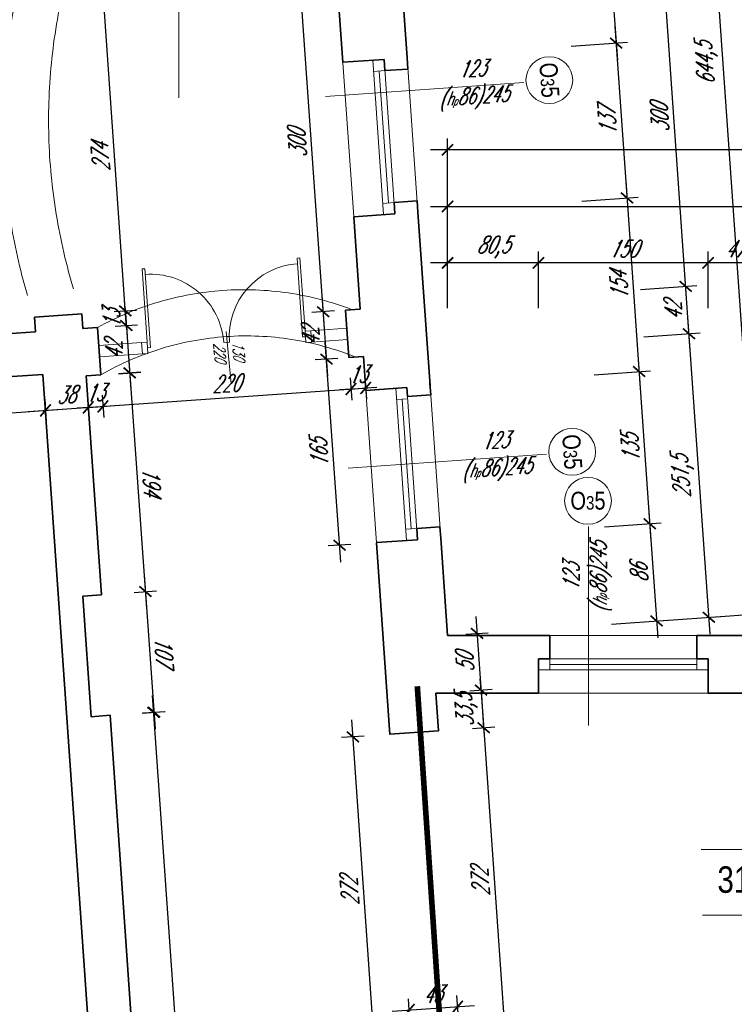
# Model space of a CAD drawing. Header units: millimetres. Extents: x 402 to 79005, y -7782 to 89952.
# Tile 101 of 256: x 22513 to 23146, y 24646 to 25518. Entities that reach past the tile are written whole.
import ezdxf

# ---------------------------------------------------------------- set-up
doc = ezdxf.new("R2010")
doc.units = ezdxf.units.MM
doc.header["$LTSCALE"] = 10
doc.linetypes.add('ACAD_ISO12W100', pattern=[21, 12, -3, 0, -3, 0, -3])
doc.linetypes.add('DASHED', pattern=[19.05, 12.7, -6.35])
doc.layers.get('0').update_dxf_attribs({"lineweight": 0})
doc.layers.get('Defpoints').update_dxf_attribs({"color": 253})
for name, color, linetype, lineweight in [('01 parter - ściany', 253, 'Continuous', 35), ('03-01_okna', 253, 'Continuous', 15), ('03_drzwi', 253, 'Continuous', 15), ('04-1_widok', 253, 'Continuous', 5), ('04-2_nad', 253, 'DASHED', 5), ('05-01_wymiary', 253, 'Continuous', 5), ('05-03_opis', 253, 'Continuous', 5)]:
    doc.layers.add(name, color=color, linetype=linetype, lineweight=lineweight)
doc.styles.add('ariel', font='ARIAL.TTF', dxfattribs={"width": 0.8})
doc.styles.add('ariel_wym', font='simplex.shx', dxfattribs={"width": 0.65, "oblique": 25})
doc.dimstyles.new('ariel 50', dxfattribs={"dimtxt": 15, "dimasz": 10, "dimexe": 10, "dimexo": 0, "dimgap": 5, "dimtad": 1, "dimdec": 1, "dimrnd": 0.5, "dimtxsty": 'ariel_wym', "dimblk": 'ARCHTICK', "dimcen": 2.5, "dimdle": 15, "dimazin": 0, "dimtfac": 1, "dimtdec": 1, "dimtix": 1, "dimtmove": 0, "dimatfit": 3, "dimldrblk": 'DOT', "dimfxl": 0, "dimarcsym": 0})
doc.dimstyles.new('ariel 50 wnętrze', dxfattribs={"dimtxt": 15, "dimasz": 10, "dimexe": 10, "dimexo": 0, "dimgap": 5, "dimtad": 1, "dimdec": 1, "dimrnd": 0.5, "dimtxsty": 'ariel_wym', "dimblk": 'ARCHTICK', "dimcen": 2.5, "dimdle": 15, "dimazin": 0, "dimtfac": 1, "dimtdec": 1, "dimtix": 1, "dimtmove": 0, "dimatfit": 3, "dimldrblk": 'DOT', "dimfxl": 0, "dimarcsym": 0})

# ---------------------------------------------------------------- blocks, each defined once
blk = doc.blocks.new('_ArchTick')
at = {"color": 0, "linetype": 'ByBlock', "const_width": 0.15}
blk.add_lwpolyline([(-0.5, -0.5), (0.5, 0.5)], dxfattribs=at)
blk = doc.blocks.new('*D1837')
at = {"layer": '05-01_wymiary', "color": 0, "lineweight": -2}
for p, q in [((22623.59, 25026.59), (22633.41, 24889.94)), ((22614.69, 25010.91), (22634.64, 25012.35)), ((22622.36, 24904.19), (22642.31, 24905.62))]:
    blk.add_line(p, q, dxfattribs=at)
at = {"layer": 'Defpoints', "color": 0}
for p in [(22569.39, 25007.66), (22632.34, 24904.91), (22577.06, 24900.93)]:
    blk.add_point(p, dxfattribs=at)
at = {"layer": '05-01_wymiary', "color": 0, "lineweight": -2, "xscale": 10, "yscale": 10, "zscale": 10}
for p, rotation in [((22624.67, 25011.63), 94.11090115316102), ((22632.34, 24904.91), 274.110901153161)]:
    blk.add_blockref('_ArchTick', p, dxfattribs=dict(at, rotation=rotation))
at = {"layer": '05-01_wymiary', "color": 0, "insert": (22640.97, 24959.16), "char_height": 15, "attachment_point": 5, "rotation": 274.1109, "style": 'ariel_wym'}
blk.add_mtext('107', dxfattribs=at)
blk = doc.blocks.new('_Dot')
at = {"color": 0, "linetype": 'ByBlock', "lineweight": -2}
blk.add_line((-0.5, 0), (-1, 0), dxfattribs=at)
at = {"color": 0, "linetype": 'ByBlock', "const_width": 0.5}
blk.add_lwpolyline([(-0.25, 0, 1), (0.25, 0, 1)], format="xyb", close=True, dxfattribs=at)
blk = doc.blocks.new('*U5')
for p, q in [((0, -0.025), (0, 0.025)), ((0, -0.675), (0, -0.7))]:
    blk.add_line(p, q)
for points in [[(0, 0.7), (0, 0.675), (-0.7, 0.675), (-0.7, 0.7), (-0.05, 0.7), (0.05, 0.7), (0.05, 0.75), (-0.05, 0.75), (-0.05, 0.7)], [(0, -0.7), (0, -0.675), (-0.7, -0.675), (-0.7, -0.7), (-0.05, -0.7), (0.05, -0.7), (0.05, -0.75), (-0.05, -0.75), (-0.05, -0.7)]]:
    blk.add_lwpolyline(points)
for centre, start, end in [((0, 0.675), 180, 270), ((0, -0.675), 90, 180)]:
    blk.add_arc(centre, 0.65, start, end)
blk = doc.blocks.new('*D2239')
at = {"layer": '05-01_wymiary', "color": 0, "lineweight": -2}
for p, q in [((23122.5, 25262.34), (23122.5, 25312.34)), ((23169.5, 25262.34), (23169.5, 25312.34)), ((23184.5, 25302.34), (23107.5, 25302.34))]:
    blk.add_line(p, q, dxfattribs=at)
at = {"layer": 'Defpoints', "color": 0}
for p in [(23122.5, 25302.34), (23122.5, 24921.71), (23169.5, 24921.69)]:
    blk.add_point(p, dxfattribs=at)
at = {"layer": '05-01_wymiary', "color": 0, "lineweight": -2, "xscale": 10, "yscale": 10, "zscale": 10, "rotation": 180}
blk.add_blockref('_ArchTick', (23122.5, 25302.34), dxfattribs=at)
at = {"layer": '05-01_wymiary', "color": 0, "lineweight": -2, "xscale": 10, "yscale": 10, "zscale": 10}
blk.add_blockref('_ArchTick', (23169.5, 25302.34), dxfattribs=at)
at = {"layer": '05-01_wymiary', "color": 0, "insert": (23146, 25314.84), "char_height": 15, "attachment_point": 5, "style": 'ariel_wym'}
blk.add_mtext('47', dxfattribs=at)
blk = doc.blocks.new('*D2240')
at = {"layer": '05-01_wymiary', "color": 0, "lineweight": -2}
for p, q in [((22972.5, 25262.34), (22972.5, 25312.34)), ((23122.5, 25262.34), (23122.5, 25312.34)), ((23137.5, 25302.34), (22957.5, 25302.34))]:
    blk.add_line(p, q, dxfattribs=at)
at = {"layer": 'Defpoints', "color": 0}
for p in [(22972.5, 25302.34), (22972.5, 24921.71), (23122.5, 24921.71)]:
    blk.add_point(p, dxfattribs=at)
at = {"layer": '05-01_wymiary', "color": 0, "lineweight": -2, "xscale": 10, "yscale": 10, "zscale": 10, "rotation": 180}
blk.add_blockref('_ArchTick', (22972.5, 25302.34), dxfattribs=at)
at = {"layer": '05-01_wymiary', "color": 0, "lineweight": -2, "xscale": 10, "yscale": 10, "zscale": 10}
blk.add_blockref('_ArchTick', (23122.5, 25302.34), dxfattribs=at)
at = {"layer": '05-01_wymiary', "color": 0, "insert": (23047.5, 25314.84), "char_height": 15, "attachment_point": 5, "style": 'ariel_wym'}
blk.add_mtext('150', dxfattribs=at)
blk = doc.blocks.new('*D2241')
at = {"layer": '05-01_wymiary', "color": 0, "lineweight": -2}
for p, q in [((22892.03, 25262.34), (22892.03, 25312.34)), ((22972.5, 25262.34), (22972.5, 25312.34)), ((22987.5, 25302.34), (22877.03, 25302.34))]:
    blk.add_line(p, q, dxfattribs=at)
at = {"layer": 'Defpoints', "color": 0}
for p in [(22892.03, 25302.34), (22892.03, 24972.71), (22972.5, 24921.71)]:
    blk.add_point(p, dxfattribs=at)
at = {"layer": '05-01_wymiary', "color": 0, "lineweight": -2, "xscale": 10, "yscale": 10, "zscale": 10, "rotation": 180}
blk.add_blockref('_ArchTick', (22892.03, 25302.34), dxfattribs=at)
at = {"layer": '05-01_wymiary', "color": 0, "lineweight": -2, "xscale": 10, "yscale": 10, "zscale": 10}
blk.add_blockref('_ArchTick', (22972.5, 25302.34), dxfattribs=at)
at = {"layer": '05-01_wymiary', "color": 0, "insert": (22932.26, 25316.27), "char_height": 15, "attachment_point": 5, "style": 'ariel_wym'}
blk.add_mtext('80,5', dxfattribs=at)
blk = doc.blocks.new('*D2242')
at = {"layer": '05-01_wymiary', "color": 0, "lineweight": -2}
for p, q in [((22892.03, 25312.34), (22892.03, 25362.34)), ((23707, 25312.34), (23707, 25362.34)), ((22877.03, 25352.34), (23722, 25352.34))]:
    blk.add_line(p, q, dxfattribs=at)
at = {"layer": 'Defpoints', "color": 0}
for p in [(23707, 25352.34), (22892.03, 24972.71), (23707, 24921.69)]:
    blk.add_point(p, dxfattribs=at)
at = {"layer": '05-01_wymiary', "color": 0, "lineweight": -2, "xscale": 10, "yscale": 10, "zscale": 10, "rotation": 180}
blk.add_blockref('_ArchTick', (22892.03, 25352.34), dxfattribs=at)
at = {"layer": '05-01_wymiary', "color": 0, "lineweight": -2, "xscale": 10, "yscale": 10, "zscale": 10}
blk.add_blockref('_ArchTick', (23707, 25352.34), dxfattribs=at)
at = {"layer": '05-01_wymiary', "color": 0, "insert": (23299.51, 25364.84), "char_height": 15, "attachment_point": 5, "style": 'ariel_wym'}
blk.add_mtext('815', dxfattribs=at)
blk = doc.blocks.new('*D2261')
at = {"layer": '05-01_wymiary', "color": 0, "lineweight": -2}
for p, q in [((22892.03, 25362.34), (22892.03, 25412.34)), ((27671, 25362.34), (27671, 25412.34)), ((27686, 25402.34), (22877.03, 25402.34))]:
    blk.add_line(p, q, dxfattribs=at)
at = {"layer": 'Defpoints', "color": 0}
for p in [(22892.03, 25402.34), (22892.03, 24972.71), (27671, 24934.69)]:
    blk.add_point(p, dxfattribs=at)
at = {"layer": '05-01_wymiary', "color": 0, "lineweight": -2, "xscale": 10, "yscale": 10, "zscale": 10, "rotation": 180}
blk.add_blockref('_ArchTick', (22892.03, 25402.34), dxfattribs=at)
at = {"layer": '05-01_wymiary', "color": 0, "lineweight": -2, "xscale": 10, "yscale": 10, "zscale": 10}
blk.add_blockref('_ArchTick', (27671, 25402.34), dxfattribs=at)
at = {"layer": '05-01_wymiary', "color": 0, "insert": (25281.51, 25414.84), "char_height": 15, "attachment_point": 5, "style": 'ariel_wym'}
blk.add_mtext('4779', dxfattribs=at)
blk = doc.blocks.new('*D1930')
at = {"layer": '05-01_wymiary', "color": 0, "lineweight": -2}
for p, q in [((23030.93, 25643.43), (23042.23, 25481.83)), ((22992.08, 25625.68), (23041.96, 25629.17)), ((23001.28, 25494), (23051.16, 25497.49))]:
    blk.add_line(p, q, dxfattribs=at)
at = {"layer": 'Defpoints', "color": 0}
for p in [(22847.08, 25615.54), (23041.19, 25496.79), (22799.42, 25479.89)]:
    blk.add_point(p, dxfattribs=at)
at = {"layer": '05-01_wymiary', "color": 0, "lineweight": -2, "xscale": 10, "yscale": 10, "zscale": 10}
for p, rotation in [((23031.98, 25628.47), 94.00000000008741), ((23041.19, 25496.79), 274.0000000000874)]:
    blk.add_blockref('_ArchTick', p, dxfattribs=dict(at, rotation=rotation))
at = {"layer": '05-01_wymiary', "color": 0, "insert": (23024.11, 25561.76), "char_height": 15, "attachment_point": 5, "rotation": 94, "style": 'ariel_wym'}
blk.add_mtext('132', dxfattribs=at)
blk = doc.blocks.new('*D1931')
at = {"layer": '05-01_wymiary', "color": 0, "lineweight": -2}
for p, q in [((23040.14, 25511.75), (23051.81, 25344.92)), ((23001.28, 25494), (23051.16, 25497.49)), ((23010.86, 25357.09), (23060.74, 25360.58))]:
    blk.add_line(p, q, dxfattribs=at)
at = {"layer": 'Defpoints', "color": 0}
for p in [(22799.42, 25479.89), (23050.76, 25359.88), (22809, 25342.97)]:
    blk.add_point(p, dxfattribs=at)
at = {"layer": '05-01_wymiary', "color": 0, "lineweight": -2, "xscale": 10, "yscale": 10, "zscale": 10}
for p, rotation in [((23041.19, 25496.79), 94.00000000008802), ((23050.76, 25359.88), 274.000000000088)]:
    blk.add_blockref('_ArchTick', p, dxfattribs=dict(at, rotation=rotation))
at = {"layer": '05-01_wymiary', "color": 0, "insert": (23033.5, 25427.46), "char_height": 15, "attachment_point": 5, "rotation": 94, "style": 'ariel_wym'}
blk.add_mtext('137', dxfattribs=at)
blk = doc.blocks.new('*D1932')
at = {"layer": '05-01_wymiary', "color": 0, "lineweight": -2}
for p, q in [((23049.71, 25374.84), (23062.55, 25191.29)), ((23010.86, 25357.09), (23060.74, 25360.58)), ((23021.6, 25203.46), (23071.48, 25206.95))]:
    blk.add_line(p, q, dxfattribs=at)
at = {"layer": 'Defpoints', "color": 0}
for p in [(22809, 25342.97), (23061.5, 25206.25), (22819.74, 25189.35)]:
    blk.add_point(p, dxfattribs=at)
at = {"layer": '05-01_wymiary', "color": 0, "lineweight": -2, "xscale": 10, "yscale": 10, "zscale": 10}
for p, rotation in [((23050.76, 25359.88), 94.00000000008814), ((23061.5, 25206.25), 274.0000000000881)]:
    blk.add_blockref('_ArchTick', p, dxfattribs=dict(at, rotation=rotation))
at = {"layer": '05-01_wymiary', "color": 0, "insert": (23043.66, 25282.2), "char_height": 15, "attachment_point": 5, "rotation": 94, "style": 'ariel_wym'}
blk.add_mtext('154', dxfattribs=at)
blk = doc.blocks.new('*D1933')
at = {"layer": '05-01_wymiary', "color": 0, "lineweight": -2}
for p, q in [((23060.46, 25221.22), (23071.97, 25056.62)), ((23021.6, 25203.46), (23071.48, 25206.95)), ((23031.02, 25068.79), (23080.9, 25072.28))]:
    blk.add_line(p, q, dxfattribs=at)
at = {"layer": 'Defpoints', "color": 0}
for p in [(22819.74, 25189.35), (23070.92, 25071.58), (22829.16, 25054.68)]:
    blk.add_point(p, dxfattribs=at)
at = {"layer": '05-01_wymiary', "color": 0, "lineweight": -2, "xscale": 10, "yscale": 10, "zscale": 10}
for p, rotation in [((23061.5, 25206.25), 94.00000000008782), ((23070.92, 25071.58), 274.0000000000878)]:
    blk.add_blockref('_ArchTick', p, dxfattribs=dict(at, rotation=rotation))
at = {"layer": '05-01_wymiary', "color": 0, "insert": (23053.74, 25138.05), "char_height": 15, "attachment_point": 5, "rotation": 94, "style": 'ariel_wym'}
blk.add_mtext('135', dxfattribs=at)
blk = doc.blocks.new('*D1934')
at = {"layer": '05-01_wymiary', "color": 0, "lineweight": -2}
for p, q in [((23069.87, 25086.55), (23077.98, 24970.68)), ((23031.02, 25068.79), (23080.9, 25072.28)), ((23037.03, 24982.85), (23086.91, 24986.34))]:
    blk.add_line(p, q, dxfattribs=at)
at = {"layer": 'Defpoints', "color": 0}
for p in [(22829.16, 25054.68), (23076.93, 24985.64), (22892.03, 24972.71)]:
    blk.add_point(p, dxfattribs=at)
at = {"layer": '05-01_wymiary', "color": 0, "lineweight": -2, "xscale": 10, "yscale": 10, "zscale": 10}
for p, rotation in [((23070.92, 25071.58), 94.00000000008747), ((23076.93, 24985.64), 274.0000000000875)]:
    blk.add_blockref('_ArchTick', p, dxfattribs=dict(at, rotation=rotation))
at = {"layer": '05-01_wymiary', "color": 0, "insert": (23061.46, 25027.74), "char_height": 15, "attachment_point": 5, "rotation": 94, "style": 'ariel_wym'}
blk.add_mtext('86', dxfattribs=at)
blk = doc.blocks.new('*D1935')
at = {"layer": '05-01_wymiary', "color": 0, "lineweight": -2}
for p, q in [((23124.22, 24973.91), (23104.59, 25254.62)), ((23065.73, 25236.87), (23115.61, 25240.36)), ((23083.27, 24986.08), (23133.15, 24989.57))]:
    blk.add_line(p, q, dxfattribs=at)
at = {"layer": 'Defpoints', "color": 0}
for p in [(23105.64, 25239.66), (22817.63, 25219.52), (22892.03, 24972.71)]:
    blk.add_point(p, dxfattribs=at)
at = {"layer": '05-01_wymiary', "color": 0, "lineweight": -2, "xscale": 10, "yscale": 10, "zscale": 10}
for p, rotation in [((23105.64, 25239.66), 94.00000000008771), ((23123.17, 24988.87), 274.0000000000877)]:
    blk.add_blockref('_ArchTick', p, dxfattribs=dict(at, rotation=rotation))
at = {"layer": '05-01_wymiary', "color": 0, "insert": (23100.51, 25113.3), "char_height": 15, "attachment_point": 5, "rotation": 94, "style": 'ariel_wym'}
blk.add_mtext('251,5', dxfattribs=at)
blk = doc.blocks.new('*D1936')
at = {"layer": '05-01_wymiary', "color": 0, "lineweight": -2}
for p, q in [((23106.68, 25224.7), (23101.66, 25296.52)), ((23062.81, 25278.77), (23112.68, 25282.26)), ((23065.73, 25236.87), (23115.61, 25240.36))]:
    blk.add_line(p, q, dxfattribs=at)
at = {"layer": 'Defpoints', "color": 0}
for p in [(23102.71, 25281.56), (22814.7, 25261.42), (22817.63, 25219.52)]:
    blk.add_point(p, dxfattribs=at)
at = {"layer": '05-01_wymiary', "color": 0, "lineweight": -2, "xscale": 10, "yscale": 10, "zscale": 10}
for p, rotation in [((23102.71, 25281.56), 94.00000000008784), ((23105.64, 25239.66), 274.0000000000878)]:
    blk.add_blockref('_ArchTick', p, dxfattribs=dict(at, rotation=rotation))
at = {"layer": '05-01_wymiary', "color": 0, "insert": (23091.7, 25259.74), "char_height": 15, "attachment_point": 5, "rotation": 94, "style": 'ariel_wym'}
blk.add_mtext('42', dxfattribs=at)
blk = doc.blocks.new('*D1937')
at = {"layer": '05-01_wymiary', "color": 0, "lineweight": -2}
for p, q in [((23103.75, 25266.6), (23080.73, 25595.79)), ((23041.88, 25578.04), (23091.76, 25581.53)), ((23062.81, 25278.77), (23112.68, 25282.26))]:
    blk.add_line(p, q, dxfattribs=at)
at = {"layer": 'Defpoints', "color": 0}
for p in [(23081.78, 25580.83), (22793.77, 25560.69), (22814.7, 25261.42)]:
    blk.add_point(p, dxfattribs=at)
at = {"layer": '05-01_wymiary', "color": 0, "lineweight": -2, "xscale": 10, "yscale": 10, "zscale": 10}
for p, rotation in [((23081.78, 25580.83), 94.00000000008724), ((23102.71, 25281.56), 274.0000000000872)]:
    blk.add_blockref('_ArchTick', p, dxfattribs=dict(at, rotation=rotation))
at = {"layer": '05-01_wymiary', "color": 0, "insert": (23079.77, 25430.32), "char_height": 15, "attachment_point": 5, "rotation": 94, "style": 'ariel_wym'}
blk.add_mtext('300', dxfattribs=at)
blk = doc.blocks.new('*D1939')
at = {"layer": '05-01_wymiary', "color": 0, "lineweight": -2}
for p, q in [((23123.61, 25649.91), (23170.66, 24977.16)), ((23084.76, 25632.16), (23134.64, 25635.65)), ((23129.71, 24989.33), (23179.59, 24992.82))]:
    blk.add_line(p, q, dxfattribs=at)
at = {"layer": 'Defpoints', "color": 0}
for p in [(22847.08, 25615.54), (23169.61, 24992.12), (22892.03, 24972.71)]:
    blk.add_point(p, dxfattribs=at)
at = {"layer": '05-01_wymiary', "color": 0, "lineweight": -2, "xscale": 10, "yscale": 10, "zscale": 10}
for p, rotation in [((23124.66, 25634.95), 94.00000000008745), ((23169.61, 24992.12), 274.0000000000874)]:
    blk.add_blockref('_ArchTick', p, dxfattribs=dict(at, rotation=rotation))
at = {"layer": '05-01_wymiary', "color": 0, "insert": (23121.61, 25478.91), "char_height": 15, "attachment_point": 5, "rotation": 94, "style": 'ariel_wym'}
blk.add_mtext('644,5', dxfattribs=at)
blk = doc.blocks.new('*D1960')
at = {"layer": '05-01_wymiary', "color": 0, "lineweight": -2}
for p, q in [((22828.33, 24596.5), (22807.24, 24898.01)), ((22818.26, 24883.75), (22798.31, 24882.35)), ((22837.25, 24612.16), (22817.3, 24610.77))]:
    blk.add_line(p, q, dxfattribs=at)
at = {"layer": 'Defpoints', "color": 0}
for p in [(22808.29, 24883.05), (22841, 24885.34), (22859.99, 24613.75)]:
    blk.add_point(p, dxfattribs=at)
at = {"layer": '05-01_wymiary', "color": 0, "lineweight": -2, "xscale": 10, "yscale": 10, "zscale": 10}
for p, rotation in [((22808.29, 24883.05), 94.00000000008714), ((22827.28, 24611.47), 274.0000000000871)]:
    blk.add_blockref('_ArchTick', p, dxfattribs=dict(at, rotation=rotation))
at = {"layer": '05-01_wymiary', "color": 0, "insert": (22805.31, 24746.39), "char_height": 15, "attachment_point": 5, "rotation": 94, "style": 'ariel_wym'}
blk.add_mtext('272', dxfattribs=at)
blk = doc.blocks.new('*D1961')
at = {"layer": '05-01_wymiary', "color": 0, "lineweight": -2}
for p, q in [((22797.48, 25037.67), (22783.87, 25232.2)), ((22794.9, 25217.93), (22774.94, 25216.54)), ((22806.41, 25053.33), (22786.45, 25051.94))]:
    blk.add_line(p, q, dxfattribs=at)
at = {"layer": 'Defpoints', "color": 0}
for p in [(22784.92, 25217.23), (22804.66, 25218.61), (22829.14, 25054.92)]:
    blk.add_point(p, dxfattribs=at)
at = {"layer": '05-01_wymiary', "color": 0, "lineweight": -2, "xscale": 10, "yscale": 10, "zscale": 10}
for p, rotation in [((22784.92, 25217.23), 94.0000000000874), ((22796.43, 25052.64), 274.0000000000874)]:
    blk.add_blockref('_ArchTick', p, dxfattribs=dict(at, rotation=rotation))
at = {"layer": '05-01_wymiary', "color": 0, "insert": (22778.21, 25134.06), "char_height": 15, "attachment_point": 5, "rotation": 94, "style": 'ariel_wym'}
blk.add_mtext('165', dxfattribs=at)
blk = doc.blocks.new('*D1962')
at = {"layer": '05-01_wymiary', "color": 0, "lineweight": -2}
for p, q in [((22785.97, 25202.27), (22780.94, 25274.1)), ((22791.97, 25259.83), (22772.01, 25258.43)), ((22794.9, 25217.93), (22774.94, 25216.54))]:
    blk.add_line(p, q, dxfattribs=at)
at = {"layer": 'Defpoints', "color": 0}
for p in [(22781.99, 25259.13), (22801.73, 25260.51), (22804.66, 25218.61)]:
    blk.add_point(p, dxfattribs=at)
at = {"layer": '05-01_wymiary', "color": 0, "lineweight": -2, "xscale": 10, "yscale": 10, "zscale": 10}
for p, rotation in [((22781.99, 25259.13), 94.00000000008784), ((22784.92, 25217.23), 274.0000000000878)]:
    blk.add_blockref('_ArchTick', p, dxfattribs=dict(at, rotation=rotation))
at = {"layer": '05-01_wymiary', "color": 0, "insert": (22770.99, 25237.31), "char_height": 15, "attachment_point": 5, "rotation": 94, "style": 'ariel_wym'}
blk.add_mtext('42', dxfattribs=at)
blk = doc.blocks.new('*D1963')
at = {"layer": '05-01_wymiary', "color": 0, "lineweight": -2}
for p, q in [((22783.04, 25244.17), (22760.02, 25573.36)), ((22771.04, 25559.1), (22751.09, 25557.7)), ((22791.97, 25259.83), (22772.01, 25258.43))]:
    blk.add_line(p, q, dxfattribs=at)
at = {"layer": 'Defpoints', "color": 0}
for p in [(22761.06, 25558.4), (22793.77, 25560.69), (22801.73, 25260.51)]:
    blk.add_point(p, dxfattribs=at)
at = {"layer": '05-01_wymiary', "color": 0, "lineweight": -2, "xscale": 10, "yscale": 10, "zscale": 10}
for p, rotation in [((22761.06, 25558.4), 94.00000000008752), ((22781.99, 25259.13), 274.0000000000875)]:
    blk.add_blockref('_ArchTick', p, dxfattribs=dict(at, rotation=rotation))
at = {"layer": '05-01_wymiary', "color": 0, "insert": (22759.06, 25407.89), "char_height": 15, "attachment_point": 5, "rotation": 94, "style": 'ariel_wym'}
blk.add_mtext('300', dxfattribs=at)
blk = doc.blocks.new('*D1965')
at = {"layer": '05-01_wymiary', "color": 0, "lineweight": -2}
for p, q in [((22917.07, 24989.5), (22922.66, 24909.52)), ((22908.14, 24973.84), (22928.09, 24975.23)), ((22911.64, 24923.79), (22931.59, 24925.18))]:
    blk.add_line(p, q, dxfattribs=at)
at = {"layer": 'Defpoints', "color": 0}
for p in [(22892.03, 24972.71), (22881.63, 24921.69), (22921.61, 24924.48)]:
    blk.add_point(p, dxfattribs=at)
at = {"layer": '05-01_wymiary', "color": 0, "lineweight": -2, "xscale": 10, "yscale": 10, "zscale": 10}
for p, rotation in [((22918.11, 24974.54), 94.00000000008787), ((22921.61, 24924.48), 274.0000000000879)]:
    blk.add_blockref('_ArchTick', p, dxfattribs=dict(at, rotation=rotation))
at = {"layer": '05-01_wymiary', "color": 0, "insert": (22907.39, 24948.64), "char_height": 15, "attachment_point": 5, "rotation": 94, "style": 'ariel_wym'}
blk.add_mtext('50', dxfattribs=at)
blk = doc.blocks.new('*D1966')
at = {"layer": '05-01_wymiary', "color": 0, "lineweight": -2}
for p, q in [((22921.61, 24924.48), (22920.92, 24934.46)), ((22911.64, 24923.79), (22931.59, 24925.18)), ((22921.61, 24924.48), (22923.95, 24891.14)), ((22913.97, 24890.44), (22933.92, 24891.84)), ((22923.95, 24891.14), (22924.64, 24881.16))]:
    blk.add_line(p, q, dxfattribs=at)
at = {"layer": 'Defpoints', "color": 0}
for p in [(22895.53, 24922.66), (22897.79, 24889.31), (22923.95, 24891.14)]:
    blk.add_point(p, dxfattribs=at)
at = {"layer": '05-01_wymiary', "color": 0, "lineweight": -2, "xscale": 10, "yscale": 10, "zscale": 10}
for p, rotation in [((22921.61, 24924.48), 274.0000000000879), ((22923.95, 24891.14), 94.00000000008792)]:
    blk.add_blockref('_ArchTick', p, dxfattribs=dict(at, rotation=rotation))
at = {"layer": '05-01_wymiary', "color": 0, "insert": (22908.89, 24906.84), "char_height": 15, "attachment_point": 5, "rotation": 94, "style": 'ariel_wym'}
blk.add_mtext('33,5', dxfattribs=at)
blk = doc.blocks.new('*D1967')
at = {"layer": '05-01_wymiary', "color": 0, "lineweight": -2}
for p, q in [((22922.9, 24906.1), (22943.97, 24604.84)), ((22913.97, 24890.44), (22933.92, 24891.84)), ((22932.94, 24619.1), (22952.9, 24620.5))]:
    blk.add_line(p, q, dxfattribs=at)
at = {"layer": 'Defpoints', "color": 0}
for p in [(22883.89, 24888.34), (22916.83, 24617.98), (22942.92, 24619.8)]:
    blk.add_point(p, dxfattribs=at)
at = {"layer": '05-01_wymiary', "color": 0, "lineweight": -2, "xscale": 10, "yscale": 10, "zscale": 10}
for p, rotation in [((22923.95, 24891.14), 94.0000000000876), ((22942.92, 24619.8), 274.0000000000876)]:
    blk.add_blockref('_ArchTick', p, dxfattribs=dict(at, rotation=rotation))
at = {"layer": '05-01_wymiary', "color": 0, "insert": (22920.96, 24754.6), "char_height": 15, "attachment_point": 5, "rotation": 94, "style": 'ariel_wym'}
blk.add_mtext('272', dxfattribs=at)
blk = doc.blocks.new('*D1970')
at = {"layer": '05-01_wymiary', "color": 0, "lineweight": -2}
for p, q in [((22535.57, 25181.85), (22536.97, 25161.9)), ((21904.94, 25127.73), (22551.23, 25172.92)), ((21919.2, 25138.75), (21920.6, 25118.8))]:
    blk.add_line(p, q, dxfattribs=at)
at = {"layer": 'Defpoints', "color": 0}
for p in [(22534.04, 25203.7), (22536.27, 25171.88), (21917.67, 25160.6)]:
    blk.add_point(p, dxfattribs=at)
at = {"layer": '05-01_wymiary', "color": 0, "lineweight": -2, "xscale": 10, "yscale": 10, "zscale": 10}
for p, rotation in [((22536.27, 25171.88), 3.999999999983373), ((21919.9, 25128.77), 183.9999999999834)]:
    blk.add_blockref('_ArchTick', p, dxfattribs=dict(at, rotation=rotation))
at = {"layer": '05-01_wymiary', "color": 0, "insert": (22227.21, 25162.79), "char_height": 15, "attachment_point": 5, "rotation": 4, "style": 'ariel_wym'}
blk.add_mtext('618', dxfattribs=at)
blk = doc.blocks.new('*D1971')
at = {"layer": '05-01_wymiary', "color": 0, "lineweight": -2}
for p, q in [((22573.48, 25184.5), (22574.87, 25164.55)), ((22521.31, 25170.83), (22589.14, 25175.57)), ((22535.57, 25181.85), (22536.97, 25161.9))]:
    blk.add_line(p, q, dxfattribs=at)
at = {"layer": 'Defpoints', "color": 0}
for p in [(22534.04, 25203.7), (22572.23, 25202.36), (22574.18, 25174.53)]:
    blk.add_point(p, dxfattribs=at)
at = {"layer": '05-01_wymiary', "color": 0, "lineweight": -2, "xscale": 10, "yscale": 10, "zscale": 10}
for p, rotation in [((22536.27, 25171.88), 183.9999999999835), ((22574.18, 25174.53), 3.999999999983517)]:
    blk.add_blockref('_ArchTick', p, dxfattribs=dict(at, rotation=rotation))
at = {"layer": '05-01_wymiary', "color": 0, "insert": (22554.35, 25185.67), "char_height": 15, "attachment_point": 5, "rotation": 4, "style": 'ariel_wym'}
blk.add_mtext('38', dxfattribs=at)
blk = doc.blocks.new('*D1972')
at = {"layer": '05-01_wymiary', "color": 0, "lineweight": -2}
for p, q in [((22573.48, 25184.5), (22574.87, 25164.55)), ((22586.44, 25185.41), (22587.84, 25165.46)), ((22574.18, 25174.53), (22564.2, 25173.83)), ((22574.18, 25174.53), (22587.14, 25175.43)), ((22587.14, 25175.43), (22597.11, 25176.13))]:
    blk.add_line(p, q, dxfattribs=at)
at = {"layer": 'Defpoints', "color": 0}
for p in [(22572.23, 25202.36), (22585.19, 25203.27), (22587.14, 25175.43)]:
    blk.add_point(p, dxfattribs=at)
at = {"layer": '05-01_wymiary', "color": 0, "lineweight": -2, "xscale": 10, "yscale": 10, "zscale": 10}
for p, rotation in [((22574.18, 25174.53), 3.999999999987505), ((22587.14, 25175.43), 183.9999999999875)]:
    blk.add_blockref('_ArchTick', p, dxfattribs=dict(at, rotation=rotation))
at = {"layer": '05-01_wymiary', "color": 0, "insert": (22579.79, 25187.45), "char_height": 15, "attachment_point": 5, "rotation": 4, "style": 'ariel_wym'}
blk.add_mtext('13', dxfattribs=at)
blk = doc.blocks.new('*D1973')
at = {"layer": '05-01_wymiary', "color": 0, "lineweight": -2}
for p, q in [((22805.91, 25200.75), (22807.31, 25180.8)), ((22572.18, 25174.39), (22821.57, 25191.83)), ((22586.44, 25185.41), (22587.84, 25165.46))]:
    blk.add_line(p, q, dxfattribs=at)
at = {"layer": 'Defpoints', "color": 0}
for p in [(22804.66, 25218.61), (22585.19, 25203.27), (22806.61, 25190.78)]:
    blk.add_point(p, dxfattribs=at)
at = {"layer": '05-01_wymiary', "color": 0, "lineweight": -2, "xscale": 10, "yscale": 10, "zscale": 10}
for p, rotation in [((22806.61, 25190.78), 3.999999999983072), ((22587.14, 25175.43), 183.9999999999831)]:
    blk.add_blockref('_ArchTick', p, dxfattribs=dict(at, rotation=rotation))
at = {"layer": '05-01_wymiary', "color": 0, "insert": (22696, 25195.58), "char_height": 15, "attachment_point": 5, "rotation": 4, "style": 'ariel_wym'}
blk.add_mtext('220', dxfattribs=at)
blk = doc.blocks.new('*D1974')
at = {"layer": '05-01_wymiary', "color": 0, "lineweight": -2}
for p, q in [((22805.91, 25200.75), (22807.31, 25180.8)), ((22818.88, 25201.66), (22820.27, 25181.71)), ((22806.61, 25190.78), (22819.58, 25191.69)), ((22819.58, 25191.69), (22829.55, 25192.38)), ((22806.61, 25190.78), (22796.63, 25190.08))]:
    blk.add_line(p, q, dxfattribs=at)
at = {"layer": 'Defpoints', "color": 0}
for p in [(22804.66, 25218.61), (22817.63, 25219.52), (22819.58, 25191.69)]:
    blk.add_point(p, dxfattribs=at)
at = {"layer": '05-01_wymiary', "color": 0, "lineweight": -2, "xscale": 10, "yscale": 10, "zscale": 10}
for p, rotation in [((22806.61, 25190.78), 3.999999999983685), ((22819.58, 25191.69), 183.9999999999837)]:
    blk.add_blockref('_ArchTick', p, dxfattribs=dict(at, rotation=rotation))
at = {"layer": '05-01_wymiary', "color": 0, "insert": (22812.22, 25203.7), "char_height": 15, "attachment_point": 5, "rotation": 4, "style": 'ariel_wym'}
blk.add_mtext('13', dxfattribs=at)
blk = doc.blocks.new('*D1975')
at = {"layer": '05-01_wymiary', "color": 0, "lineweight": -2}
for p, q in [((22606.92, 25259.92), (22606.23, 25269.9)), ((22596.95, 25259.22), (22616.9, 25260.62)), ((22607.83, 25246.95), (22606.92, 25259.92)), ((22597.86, 25246.26), (22617.81, 25247.65)), ((22607.83, 25246.95), (22608.53, 25236.98))]:
    blk.add_line(p, q, dxfattribs=at)
at = {"layer": 'Defpoints', "color": 0}
for p in [(22568.39, 25257.23), (22606.92, 25259.92), (22569.3, 25244.26)]:
    blk.add_point(p, dxfattribs=at)
at = {"layer": '05-01_wymiary', "color": 0, "lineweight": -2, "xscale": 10, "yscale": 10, "zscale": 10}
for p, rotation in [((22606.92, 25259.92), 274.0000000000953), ((22607.83, 25246.95), 94.00000000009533)]:
    blk.add_blockref('_ArchTick', p, dxfattribs=dict(at, rotation=rotation))
at = {"layer": '05-01_wymiary', "color": 0, "insert": (22594.91, 25252.57), "char_height": 15, "attachment_point": 5, "rotation": 94, "style": 'ariel_wym'}
blk.add_mtext('13', dxfattribs=at)
blk = doc.blocks.new('*D1976')
at = {"layer": '05-01_wymiary', "color": 0, "lineweight": -2}
for p, q in [((22607.97, 25244.96), (22586.77, 25548.22)), ((22577.84, 25532.56), (22597.79, 25533.95)), ((22596.95, 25259.22), (22616.9, 25260.62))]:
    blk.add_line(p, q, dxfattribs=at)
at = {"layer": 'Defpoints', "color": 0}
for p in [(22587.81, 25533.25), (22549.28, 25530.56), (22568.39, 25257.23)]:
    blk.add_point(p, dxfattribs=at)
at = {"layer": '05-01_wymiary', "color": 0, "lineweight": -2, "xscale": 10, "yscale": 10, "zscale": 10}
for p, rotation in [((22587.81, 25533.25), 94.00000000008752), ((22606.92, 25259.92), 274.0000000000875)]:
    blk.add_blockref('_ArchTick', p, dxfattribs=dict(at, rotation=rotation))
at = {"layer": '05-01_wymiary', "color": 0, "insert": (22584.9, 25395.72), "char_height": 15, "attachment_point": 5, "rotation": 94, "style": 'ariel_wym'}
blk.add_mtext('274', dxfattribs=at)
blk = doc.blocks.new('*D1978')
at = {"layer": '05-01_wymiary', "color": 0, "lineweight": -2}
for p, q in [((22606.79, 25261.92), (22611.81, 25190.09)), ((22597.86, 25246.26), (22617.81, 25247.65)), ((22600.79, 25204.36), (22620.74, 25205.75))]:
    blk.add_line(p, q, dxfattribs=at)
at = {"layer": 'Defpoints', "color": 0}
for p in [(22569.3, 25244.26), (22585.2, 25203.27), (22610.76, 25205.06)]:
    blk.add_point(p, dxfattribs=at)
at = {"layer": '05-01_wymiary', "color": 0, "lineweight": -2, "xscale": 10, "yscale": 10, "zscale": 10}
for p, rotation in [((22607.83, 25246.95), 94.00000000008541), ((22610.76, 25205.06), 274.0000000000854)]:
    blk.add_blockref('_ArchTick', p, dxfattribs=dict(at, rotation=rotation))
at = {"layer": '05-01_wymiary', "color": 0, "insert": (22596.83, 25225.13), "char_height": 15, "attachment_point": 5, "rotation": 94, "style": 'ariel_wym'}
blk.add_mtext('42', dxfattribs=at)
blk = doc.blocks.new('*D2008')
at = {"layer": '05-01_wymiary', "color": 0, "lineweight": -2}
for p, q in [((22858.76, 24631.39), (22857.36, 24651.34)), ((22901.65, 24634.39), (22900.26, 24654.34)), ((22843.1, 24640.32), (22915.92, 24645.41))]:
    blk.add_line(p, q, dxfattribs=at)
at = {"layer": 'Defpoints', "color": 0}
for p in [(22900.95, 24644.36), (22902.87, 24617), (22859.97, 24614)]:
    blk.add_point(p, dxfattribs=at)
at = {"layer": '05-01_wymiary', "color": 0, "lineweight": -2, "xscale": 10, "yscale": 10, "zscale": 10}
for p, rotation in [((22858.06, 24641.36), 183.999999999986), ((22900.95, 24644.36), 3.999999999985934)]:
    blk.add_blockref('_ArchTick', p, dxfattribs=dict(at, rotation=rotation))
at = {"layer": '05-01_wymiary', "color": 0, "insert": (22878.63, 24655.33), "char_height": 15, "attachment_point": 5, "rotation": 4, "style": 'ariel_wym'}
blk.add_mtext('43', dxfattribs=at)
blk = doc.blocks.new('*D2045')
at = {"layer": '05-01_wymiary', "color": 0, "lineweight": -2}
for p, q in [((22609.68, 25220.09), (22625.74, 24996.67)), ((22600.78, 25204.41), (22620.73, 25205.85)), ((22614.69, 25010.91), (22634.64, 25012.35))]:
    blk.add_line(p, q, dxfattribs=at)
at = {"layer": 'Defpoints', "color": 0}
for p in [(22572.23, 25202.36), (22586.14, 25008.86), (22624.67, 25011.63)]:
    blk.add_point(p, dxfattribs=at)
at = {"layer": '05-01_wymiary', "color": 0, "lineweight": -2, "xscale": 10, "yscale": 10, "zscale": 10}
for p, rotation in [((22610.76, 25205.13), 94.11241438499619), ((22624.67, 25011.63), 274.1124143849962)]:
    blk.add_blockref('_ArchTick', p, dxfattribs=dict(at, rotation=rotation))
at = {"layer": '05-01_wymiary', "color": 0, "insert": (22630.18, 25109.28), "char_height": 15, "attachment_point": 5, "rotation": 274.11241, "style": 'ariel_wym'}
blk.add_mtext('194', dxfattribs=at)
blk = doc.blocks.new('*D2046')
at = {"layer": '05-01_wymiary', "color": 0, "lineweight": -2}
for p, q in [((22630.71, 24919.75), (22677.66, 24248.39)), ((22621.78, 24904.09), (22641.73, 24905.49)), ((22666.64, 24262.66), (22686.59, 24264.05))]:
    blk.add_line(p, q, dxfattribs=at)
at = {"layer": 'Defpoints', "color": 0}
for p in [(22593.4, 24902.11), (22638.26, 24260.67), (22676.61, 24263.36)]:
    blk.add_point(p, dxfattribs=at)
at = {"layer": '05-01_wymiary', "color": 0, "lineweight": -2, "xscale": 10, "yscale": 10, "zscale": 10}
for p, rotation in [((22631.76, 24904.79), 93.99999999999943), ((22676.61, 24263.36), 273.9999999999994)]:
    blk.add_blockref('_ArchTick', p, dxfattribs=dict(at, rotation=rotation))
at = {"layer": '05-01_wymiary', "color": 0, "insert": (22666.65, 24584.94), "char_height": 15, "attachment_point": 5, "rotation": 274, "style": 'ariel_wym'}
blk.add_mtext('643', dxfattribs=at)

msp = doc.modelspace()

# ---------------------------------------------------------------- linework, layer by layer
at = {"layer": '01 parter - ściany'}
for p, q in [((22856.285, 25483.862), (22847.077, 25615.54)), ((22799.441, 25479.64), (22793.774, 25560.688)), ((22835.835, 25482.432), (22799.424, 25479.886)), ((22845.392, 25345.765), (22808.981, 25343.219)), ((22814.701, 25261.419), (22808.998, 25342.974)), ((22876.584, 25193.571), (22865.842, 25347.195)), ((22801.732, 25260.512), (22814.701, 25261.419)), ((22801.732, 25260.512), (22814.701, 25261.419)), ((22526.495, 25254.298), (22568.393, 25257.227)), ((22527.402, 25241.329), (22526.495, 25254.298)), ((22569.3, 25244.259), (22568.393, 25257.227)), ((22804.662, 25218.615), (22801.732, 25260.512)), ((22804.662, 25218.615), (22801.732, 25260.512)), ((22569.3, 25244.259), (22582.268, 25245.166)), ((22585.198, 25203.268), (22582.268, 25245.166)), ((21929.861, 25199.545), (22527.402, 25241.329)), ((22804.662, 25218.615), (22817.63, 25219.521)), ((22819.74, 25189.349), (22817.63, 25219.521)), ((21917.673, 25160.6), (22534.043, 25203.701)), ((22578.408, 24569.25), (22534.043, 25203.701)), ((22572.23, 25202.361), (22585.198, 25203.268)), ((22572.23, 25202.361), (22585.731, 25008.832)), ((22819.723, 25189.595), (22856.134, 25192.141)), ((22829.14, 25054.923), (22865.551, 25057.469)), ((22841.016, 24885.092), (22829.157, 25054.678)), ((22892.028, 24972.711), (22886.001, 25058.899)), ((22585.731, 25008.832), (22569.388, 25007.657)), ((22569.388, 25007.657), (22576.845, 24900.917)), ((22972.497, 24972.711), (22892.028, 24972.711)), ((23122.497, 24972.711), (23169.495, 24972.69)), ((22972.497, 24952.211), (22972.497, 24921.711)), ((23122.497, 24952.211), (23122.497, 24921.711)), ((22972.497, 24921.711), (22881.63, 24921.689)), ((22883.894, 24888.337), (22881.63, 24921.689)), ((23122.497, 24921.711), (23169.495, 24921.692)), ((22593.404, 24902.107), (22576.845, 24900.917)), ((22593.404, 24902.107), (22638.08, 24260.661)), ((22840.999, 24885.337), (22883.894, 24888.337))]:
    msp.add_line(p, q, dxfattribs=at)
for points in [[(22835.835, 25482.432), (22836.533, 25472.456), (22856.983, 25473.886), (22856.285, 25483.862)], [(22845.392, 25345.765), (22844.694, 25355.741), (22865.144, 25357.171), (22865.842, 25347.195)], [(22856.134, 25192.141), (22856.692, 25184.16), (22877.142, 25185.59), (22876.445, 25195.566)], [(22865.551, 25057.469), (22864.854, 25067.445), (22885.304, 25068.875), (22886.001, 25058.899)], [(22972.497, 24952.211), (22982.497, 24952.211), (22982.497, 24972.711), (22972.497, 24972.711)], [(23122.497, 24952.211), (23112.497, 24952.211), (23112.497, 24972.711), (23122.497, 24972.711)]]:
    msp.add_lwpolyline(points, dxfattribs=at)
at = {"layer": '03-01_okna', "linetype": 'Continuous', "lineweight": 0}
for p, q in [((22825.859, 25481.734), (22835.416, 25345.068)), ((22835.835, 25482.432), (22845.392, 25345.765)), ((22856.285, 25483.862), (22865.842, 25347.195)), ((22826.557, 25471.759), (22836.533, 25472.456)), ((22831.545, 25472.107), (22839.706, 25355.392)), ((22834.719, 25355.044), (22844.694, 25355.741)), ((22846.159, 25191.443), (22855.576, 25056.772)), ((22856.134, 25192.141), (22865.551, 25057.469)), ((22876.584, 25193.571), (22886.001, 25058.899)), ((22846.856, 25181.467), (22856.832, 25182.165)), ((22851.844, 25181.816), (22859.866, 25067.096)), ((22854.878, 25066.748), (22864.854, 25067.445)), ((22972.497, 24972.711), (23122.497, 24972.711)), ((22972.497, 24952.211), (23122.497, 24952.211)), ((22982.497, 24942.211), (22982.497, 24952.211)), ((22982.497, 24947.211), (23112.497, 24947.211)), ((23112.497, 24942.211), (23112.497, 24952.211)), ((22972.497, 24942.211), (23112.497, 24942.211)), ((22972.497, 24942.211), (22982.497, 24942.211)), ((23122.497, 24942.211), (23112.497, 24942.211))]:
    msp.add_line(p, q, dxfattribs=at)
at = {"layer": '03_drzwi'}
for p, q in [((22770.926, 25242.319), (22802.848, 25244.551)), ((22696.113, 25241.73), (22700.429, 25195.282)), ((22771.624, 25232.343), (22803.546, 25234.576)), ((22621.292, 25231.856), (22583.384, 25229.205)), ((22621.989, 25221.88), (22584.082, 25219.229))]:
    msp.add_line(p, q, dxfattribs=at)
at = {"layer": '04-1_widok'}
for p, q in [((22799.441, 25479.64), (22808.998, 25342.974)), ((22819.74, 25189.349), (22829.157, 25054.678)), ((22972.497, 24921.711), (23122.497, 24921.711))]:
    msp.add_line(p, q, dxfattribs=at)
at = {"layer": '04-2_nad', "ltscale": 2}
for centre, radius, start, end in [((23034.172, 25425.468), 535.756, 169.324506, 198.632244), ((23052.373, 25428.405), 513.359, 168.521928, 199.478072), ((22711.934, 25010.748), 267.892, 69.050339, 118.949661), ((22714.093, 24979.871), 257.917, 68.015061, 119.984939)]:
    msp.add_arc(centre, radius, start, end, dxfattribs=at)
at = {"layer": '05-03_opis'}
for p, q in [((22654.291, 26044.168), (22654.291, 25448.441)), ((23116.449, 24783.539), (23423.47, 24783.539)), ((23117.525, 24725.182), (23424.556, 24725.182))]:
    msp.add_line(p, q, dxfattribs=at)
at = {"layer": '05-03_opis', "lineweight": 0}
for p, q in [((22783.902, 25449.702), (22959.491, 25461.98)), ((22804.097, 25120.837), (22979.685, 25133.115)), ((23016.765, 24893.177), (23016.765, 25069.195))]:
    msp.add_line(p, q, dxfattribs=at)
at = {"layer": '05-03_opis', "linetype": 'ACAD_ISO12W100', "ltscale": 5, "const_width": 5}
msp.add_lwpolyline([(22865.248, 24927.844), (22888.403, 24583.921)], dxfattribs=at)
at = {"layer": '05-03_opis', "lineweight": 0}
for centre in [(22982.09, 25464.062), (23002.284, 25135.197), (23016.265, 25091.884)]:
    msp.add_circle(centre, 20.689, dxfattribs=at)

# ---------------------------------------------------------------- block references
at = {"layer": '03_drzwi', "xscale": 99.99999999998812, "yscale": 99.99999999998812, "zscale": 99.99999999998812, "rotation": 273.9999999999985}
msp.add_blockref('*U5', (22696.458, 25232.1), dxfattribs=at)

# ---------------------------------------------------------------- texts
at = {"layer": '03_drzwi', "insert": (22684.767, 25231.177), "char_height": 10, "width": 160.59049, "attachment_point": 7, "rotation": 275.309061, "style": 'ariel_wym'}
msp.add_mtext('130\\P220', dxfattribs=at)
at = {"layer": '05-03_opis', "lineweight": 0, "attachment_point": 5}
for s, insert, char_height, width, rotation, style in [('123\\P({\\H0.8333x;h\\H0.6x;p}86)245', (22914.643, 25459.917), 14.4, 62.66128, 4, 'ariel_wym'), ('O{\\H0.7576x;3}5', (22982.09, 25464.062), 15.84, 75.19353, 274, 'ariel'), ('123\\P({\\H0.8333x;h\\H0.6x;p}86)245', (22934.837, 25131.053), 14.4, 62.66128, 4, 'ariel_wym'), ('O{\\H0.7576x;3}5', (23002.284, 25135.197), 15.84, 75.19353, 274, 'ariel'), ('123\\P({\\H0.8333x;h\\H0.6x;p}86)245', (23015.694, 25024.312), 14.4, 62.66128, 90, 'ariel_wym')]:
    msp.add_mtext(s, dxfattribs=dict(at, insert=insert, char_height=char_height, width=width, rotation=rotation, style=style))
at = {"layer": '05-03_opis', "lineweight": 0, "insert": (23016.265, 25091.884), "char_height": 15.84, "width": 75.19353, "attachment_point": 5, "style": 'ariel'}
msp.add_mtext('O{\\H0.7576x;3}5', dxfattribs=at)
at = {"layer": '05-03_opis', "insert": (23178.778, 24754.635), "char_height": 23.4234, "width": 108.9126, "attachment_point": 5, "style": 'ariel'}
msp.add_mtext('{\\fArial|b0|i0|c238|p34;31,01m²}', dxfattribs=at)

# ---------------------------------------------------------------- dimensions: what is measured, and where the dimension line sits
at = {"layer": '05-01_wymiary'}
dim = msp.add_linear_dim(base=(23169.612, 24992.121), p1=(22847.077, 25615.54), p2=(22892.028, 24972.711), angle=94, dimstyle='ariel 50', dxfattribs=at)
dim.commit()
dim.dimension.update_dxf_attribs({"geometry": '*D1939', "text_midpoint": (23135.504, 25479.881), "dimtype": 160})
for base, p1, p2, angle, dimstyle, picture, middle in [((23041.187, 25496.791), (22847.077, 25615.54), (22799.424, 25479.886), 94, 'ariel 50', '*D1930', (23024.114, 25561.759)), ((22606.925, 25259.922), (22569.3, 25244.259), (22568.393, 25257.227), 94, 'ariel 50 wnętrze', '*D1975', (22594.909, 25252.566)), ((23105.638, 25239.661), (22892.028, 24972.711), (22817.63, 25219.521), 94, 'ariel 50', '*D1935', (23100.511, 25113.296)), ((22536.269, 25171.875), (21917.673, 25160.6), (22534.043, 25203.701), 4, 'ariel 50 wnętrze', '*D1970', (22227.212, 25162.794)), ((22921.614, 24924.485), (22892.028, 24972.711), (22881.63, 24921.689), 94, 'ariel 50 wnętrze', '*D1965', (22907.395, 24948.638)), ((22900.954, 24644.364), (22859.973, 24614), (22902.868, 24617), 4, 'ariel 50 wnętrze', '*D2008', (22878.635, 24655.334))]:
    dim = msp.add_linear_dim(base=base, p1=p1, p2=p2, angle=angle, dimstyle=dimstyle, dxfattribs=at)
    dim.commit()
    dim.dimension.update_dxf_attribs({"geometry": picture, "text_midpoint": middle})
for base, p1, p2, angle, dimstyle, picture, middle in [((23081.781, 25580.828), (22814.701, 25261.419), (22793.774, 25560.688), 94, 'ariel 50', '*D1937', (23079.775, 25430.321)), ((22761.063, 25558.401), (22801.732, 25260.512), (22793.774, 25560.688), 94, 'ariel 50 wnętrze', '*D1963', (22759.057, 25407.894)), ((22587.811, 25533.254), (22568.393, 25257.227), (22549.28, 25530.56), 94, 'ariel 50 wnętrze', '*D1976', (22584.899, 25395.716)), ((23050.761, 25359.88), (22799.424, 25479.886), (22808.998, 25342.974), 94, 'ariel 50', '*D1931', (23033.505, 25427.464)), ((23061.504, 25206.255), (22808.998, 25342.974), (22819.74, 25189.349), 94, 'ariel 50', '*D1932', (23043.663, 25282.195)), ((23102.708, 25281.559), (22817.63, 25219.521), (22814.701, 25261.419), 94, 'ariel 50', '*D1936', (23091.703, 25259.738)), ((22781.99, 25259.132), (22804.662, 25218.615), (22801.732, 25260.512), 94, 'ariel 50 wnętrze', '*D1962', (22770.985, 25237.311)), ((22610.761, 25205.056), (22569.3, 25244.259), (22585.198, 25203.268), 94, 'ariel 50 wnętrze', '*D1978', (22596.827, 25225.133)), ((22784.92, 25217.234), (22829.14, 25054.923), (22804.662, 25218.615), 94, 'ariel 50 wnętrze', '*D1961', (22778.205, 25134.063)), ((22806.609, 25190.779), (22585.193, 25203.268), (22804.662, 25218.615), 4, 'ariel 50 wnętrze', '*D1973', (22696.002, 25195.575)), ((22819.577, 25191.686), (22804.662, 25218.615), (22817.63, 25219.521), 4, 'ariel 50 wnętrze', '*D1974', (22812.221, 25203.702)), ((23070.921, 25071.584), (22819.74, 25189.349), (22829.157, 25054.678), 94, 'ariel 50', '*D1933', (23053.743, 25138.047)), ((22574.176, 25174.526), (22534.043, 25203.701), (22572.23, 25202.361), 4, 'ariel 50 wnętrze', '*D1971', (22554.35, 25185.67)), ((22587.139, 25175.433), (22572.23, 25202.361), (22585.193, 25203.268), 4, 'ariel 50 wnętrze', '*D1972', (22579.786, 25187.449)), ((23076.93, 24985.641), (22829.157, 25054.678), (22892.028, 24972.711), 94, 'ariel 50', '*D1934', (23061.456, 25027.74)), ((22923.946, 24891.138), (22895.528, 24922.661), (22897.792, 24889.309), 94, 'ariel 50 wnętrze', '*D1966', (22908.886, 24906.84)), ((22942.92, 24619.8), (22883.894, 24888.337), (22916.834, 24617.976), 94, 'ariel 50 wnętrze', '*D1967', (22920.964, 24754.597)), ((22808.288, 24883.05), (22859.99, 24613.755), (22840.999, 24885.337), 94, 'ariel 50 wnętrze', '*D1960', (22805.314, 24746.387))]:
    dim = msp.add_linear_dim(base=base, p1=p1, p2=p2, angle=angle, dimstyle=dimstyle, override={"dimtmove": 1}, dxfattribs=at)
    dim.commit()
    dim.dimension.update_dxf_attribs({"geometry": picture, "text_midpoint": middle})
for base, p1, p2, picture, middle in [((22892.028, 25402.337), (27670.997, 24934.689), (22892.028, 24972.711), '*D2261', (25281.513, 25414.837)), ((23706.997, 25352.337), (22892.028, 24972.711), (23706.997, 24921.695), '*D2242', (23299.513, 25364.837))]:
    dim = msp.add_linear_dim(base=base, p1=p1, p2=p2, dimstyle='ariel 50', dxfattribs=at)
    dim.commit()
    dim.dimension.update_dxf_attribs({"geometry": picture, "text_midpoint": middle})
for base, p1, p2, picture, middle in [((22892.028, 25302.337), (22972.497, 24921.711), (22892.028, 24972.711), '*D2241', (22932.263, 25316.265)), ((22972.497, 25302.337), (23122.497, 24921.711), (22972.497, 24921.711), '*D2240', (23047.497, 25314.837)), ((23122.497, 25302.337), (23169.495, 24921.69), (23122.497, 24921.711), '*D2239', (23145.996, 25314.837))]:
    dim = msp.add_linear_dim(base=base, p1=p1, p2=p2, dimstyle='ariel 50', override={"dimtmove": 1}, dxfattribs=at)
    dim.commit()
    dim.dimension.update_dxf_attribs({"geometry": picture, "text_midpoint": middle})
for p1, p2, distance, picture, middle in [((22572.23, 25202.361), (22586.142, 25008.861), 38.626, '*D2045', (22630.18, 25109.278)), ((22569.388, 25007.657), (22577.059, 24900.932), 55.423, '*D1837', (22640.971, 24959.164)), ((22593.404, 24902.107), (22638.257, 24260.673), 38.448, '*D2046', (22666.654, 24584.944))]:
    dim = msp.add_aligned_dim(p1=p1, p2=p2, distance=distance, dimstyle='ariel 50 wnętrze', override={"dimtmove": 1}, dxfattribs=at)
    dim.commit()
    dim.dimension.update_dxf_attribs({"geometry": picture, "text_midpoint": middle})

doc.saveas('drawing.dxf')
